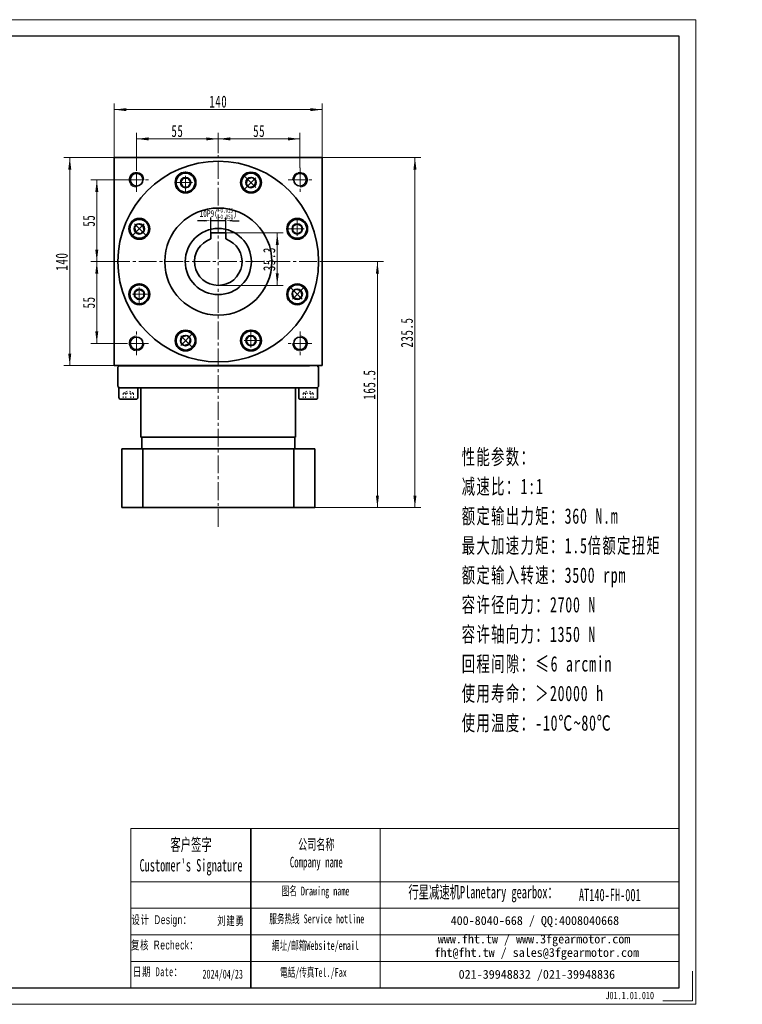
# Model space of a CAD drawing. Header units: millimetres. Extents: x 1583 to 2555, y 239 to 901.
# Tile 3 of 3: x 2069 to 2555, y 239 to 901. Entities that reach past the tile are written whole.
import ezdxf

# ---------------------------------------------------------------- set-up
doc = ezdxf.new("R2010")
doc.units = ezdxf.units.MM
doc.set_wipeout_variables(frame=1)
doc.header["$PDSIZE"] = -5
doc.linetypes.add('点画线', pattern=[18, 12, -2, 2, -2])
doc.linetypes.add('虚线', pattern=[2, 1, -1])
doc.layers.get('0').update_dxf_attribs({"lineweight": 35})
doc.layers.add('6文字层', color=3, linetype='Continuous')
for name, color, linetype, lineweight in [('7标注层', 4, 'Continuous', 18), ('SLD-0', 7, 'Continuous', 18), ('中心线层', 1, '点画线', 18), ('图框_外框线', 7, 'Continuous', 18), ('尺寸线层', 3, 'Continuous', 18), ('粗实线', 7, 'Continuous', 50), ('粗实线层', 7, 'Continuous', 35), ('虚线层', 6, '虚线', 18)]:
    doc.layers.add(name, color=color, linetype=linetype, lineweight=lineweight)
doc.styles.add('SLDTEXTSTYLE4', font='txt', dxfattribs={"width": 0.611111})
doc.styles.add('标准', font='txt', dxfattribs={"width": 0.667})
doc.styles.add('样式 1', font='txt', dxfattribs={"width": 0.8})
doc.dimstyles.new('a4-1-1.5', dxfattribs={"dimtxt": 4.5, "dimasz": 4.5, "dimexe": 2.25, "dimexo": 0, "dimgap": 0.75, "dimtad": 1, "dimdec": 3, "dimdsep": 46, "dimtxsty": '标准', "dimblk": '_CAXARROW', "dimcen": 0, "dimdle": 9, "dimazin": 2, "dimtfac": 0.707107, "dimtdec": 3, "dimtix": 1, "dimtmove": 2, "dimatfit": 3, "dimfxl": 0, "dimfrac": 2, "dimtolj": 1, "dimarcsym": 0})

# ---------------------------------------------------------------- blocks, each defined once
blk = doc.blocks.new('*X13')
at = {"layer": '尺寸线层', "linetype": 'Continuous'}
for points in [[(2132.82, 840.62), (2140.92, 841.63), (2140.92, 839.6)], [(2272.82, 840.62), (2264.72, 841.63), (2264.72, 839.6)]]:
    blk.add_hatch(color=0, dxfattribs=at).paths.add_polyline_path(points, flags=0)
at = {"layer": '尺寸线层', "color": 0, "linetype": 'Continuous'}
for p, q in [((2132.82, 808.42), (2132.82, 844.67)), ((2272.82, 808.42), (2272.82, 844.67)), ((2132.82, 840.62), (2272.82, 840.62))]:
    blk.add_line(p, q, dxfattribs=at)
at = {"layer": '尺寸线层', "color": 0, "insert": (2202.82, 845.97), "char_height": 8.1, "width": 21.529, "attachment_point": 5, "line_spacing_factor": 1.15057, "style": '标准'}
blk.add_mtext('\\T1.1;140', dxfattribs=at)
blk = doc.blocks.new('_CAXARROW')
blk.add_hatch(color=0).paths.add_polyline_path([(0, 0), (-1, 0.125), (-1, -0.125)], flags=0)
blk = doc.blocks.new('*X14')
at = {"layer": '尺寸线层', "linetype": 'Continuous'}
for points in [[(2147.82, 820.93), (2155.92, 819.92), (2155.92, 821.94)], [(2202.82, 820.93), (2194.72, 819.92), (2194.72, 821.94)]]:
    blk.add_hatch(color=0, dxfattribs=at).paths.add_polyline_path(points, flags=0)
at = {"layer": '尺寸线层', "color": 0, "linetype": 'Continuous'}
for p, q in [((2147.82, 801.42), (2147.82, 824.98)), ((2202.82, 811.42), (2202.82, 824.98)), ((2202.82, 820.93), (2147.82, 820.93))]:
    blk.add_line(p, q, dxfattribs=at)
at = {"layer": '尺寸线层', "color": 0, "insert": (2175.32, 826.2), "char_height": 8.1, "width": 16.2, "attachment_point": 5, "line_spacing_factor": 1.15057, "style": '标准'}
blk.add_mtext('\\T1.1;55', dxfattribs=at)
blk = doc.blocks.new('*X15')
at = {"layer": '尺寸线层', "linetype": 'Continuous'}
for points in [[(2202.82, 820.93), (2210.92, 821.94), (2210.92, 819.92)], [(2257.82, 820.93), (2249.72, 821.94), (2249.72, 819.92)]]:
    blk.add_hatch(color=0, dxfattribs=at).paths.add_polyline_path(points, flags=0)
at = {"layer": '尺寸线层', "color": 0, "linetype": 'Continuous'}
for p, q in [((2202.82, 811.42), (2202.82, 824.98)), ((2257.82, 801.42), (2257.82, 824.98)), ((2202.82, 820.93), (2257.82, 820.93))]:
    blk.add_line(p, q, dxfattribs=at)
at = {"layer": '尺寸线层', "color": 0, "insert": (2230.32, 826.2), "char_height": 8.1, "width": 16.2, "attachment_point": 5, "line_spacing_factor": 1.15057, "style": '标准'}
blk.add_mtext('\\T1.1;55', dxfattribs=at)
blk = doc.blocks.new('*X16')
at = {"layer": '尺寸线层', "linetype": 'Continuous'}
for points in [[(2121.08, 793.42), (2120.07, 785.32), (2122.09, 785.32)], [(2121.08, 738.42), (2120.07, 746.52), (2122.09, 746.52)]]:
    blk.add_hatch(color=0, dxfattribs=at).paths.add_polyline_path(points, flags=0)
at = {"layer": '尺寸线层', "color": 0, "linetype": 'Continuous'}
for p, q in [((2139.82, 793.42), (2117.03, 793.42)), ((2121.08, 738.42), (2121.08, 793.42)), ((2131.26, 738.42), (2117.03, 738.42))]:
    blk.add_line(p, q, dxfattribs=at)
at = {"layer": '尺寸线层', "color": 0, "insert": (2115.81, 765.92), "char_height": 8.1, "width": 16.2, "attachment_point": 5, "rotation": 90, "line_spacing_factor": 1.15057, "style": '标准'}
blk.add_mtext('\\T1.1;55', dxfattribs=at)
blk = doc.blocks.new('*X17')
at = {"layer": '尺寸线层', "linetype": 'Continuous'}
for points in [[(2121.08, 738.42), (2122.09, 730.32), (2120.07, 730.32)], [(2121.08, 683.42), (2122.09, 691.52), (2120.07, 691.52)]]:
    blk.add_hatch(color=0, dxfattribs=at).paths.add_polyline_path(points, flags=0)
at = {"layer": '尺寸线层', "color": 0, "linetype": 'Continuous'}
for p, q in [((2131.26, 738.42), (2117.03, 738.42)), ((2121.08, 738.42), (2121.08, 683.42)), ((2139.82, 683.42), (2117.03, 683.42))]:
    blk.add_line(p, q, dxfattribs=at)
at = {"layer": '尺寸线层', "color": 0, "insert": (2115.81, 710.92), "char_height": 8.1, "width": 16.2, "attachment_point": 5, "rotation": 90, "line_spacing_factor": 1.15057, "style": '标准'}
blk.add_mtext('\\T1.1;55', dxfattribs=at)
blk = doc.blocks.new('*X18')
at = {"layer": '尺寸线层', "linetype": 'Continuous'}
for points in [[(2102.89, 808.42), (2103.9, 800.32), (2101.88, 800.32)], [(2102.89, 668.42), (2103.9, 676.52), (2101.88, 676.52)]]:
    blk.add_hatch(color=0, dxfattribs=at).paths.add_polyline_path(points, flags=0)
at = {"layer": '尺寸线层', "color": 0, "linetype": 'Continuous'}
for p, q in [((2132.82, 808.42), (2098.84, 808.42)), ((2102.89, 808.42), (2102.89, 668.42)), ((2135.69, 668.42), (2098.84, 668.42))]:
    blk.add_line(p, q, dxfattribs=at)
at = {"layer": '尺寸线层', "color": 0, "insert": (2097.53, 738.42), "char_height": 8.1, "width": 21.529, "attachment_point": 5, "rotation": 90, "line_spacing_factor": 1.15057, "style": '标准'}
blk.add_mtext('\\T1.1;140', dxfattribs=at)
blk = doc.blocks.new('*X19')
at = {"layer": '尺寸线层', "linetype": 'Continuous'}
for points in [[(2309.91, 738.42), (2310.92, 730.32), (2308.9, 730.32)], [(2309.91, 572.92), (2310.92, 581.02), (2308.9, 581.02)]]:
    blk.add_hatch(color=0, dxfattribs=at).paths.add_polyline_path(points, flags=0)
at = {"layer": '尺寸线层', "color": 0, "linetype": 'Continuous'}
for p, q in [((2271.57, 738.42), (2313.96, 738.42)), ((2309.91, 738.42), (2309.91, 572.92)), ((2267.82, 572.92), (2313.96, 572.92))]:
    blk.add_line(p, q, dxfattribs=at)
at = {"layer": '尺寸线层', "color": 0, "insert": (2304.55, 655.67), "char_height": 8.1, "width": 37.4509, "attachment_point": 5, "rotation": 90, "line_spacing_factor": 1.15057, "style": '标准'}
blk.add_mtext('\\T1.1;165.5', dxfattribs=at)
blk = doc.blocks.new('*X20')
at = {"layer": '尺寸线层', "linetype": 'Continuous'}
for points in [[(2335.16, 808.42), (2334.14, 800.32), (2336.17, 800.32)], [(2335.16, 572.92), (2334.14, 581.02), (2336.17, 581.02)]]:
    blk.add_hatch(color=0, dxfattribs=at).paths.add_polyline_path(points, flags=0)
at = {"layer": '尺寸线层', "color": 0, "linetype": 'Continuous'}
for p, q in [((2272.82, 808.42), (2339.21, 808.42)), ((2335.16, 572.92), (2335.16, 808.42)), ((2267.82, 572.92), (2339.21, 572.92))]:
    blk.add_line(p, q, dxfattribs=at)
at = {"layer": '尺寸线层', "color": 0, "insert": (2329.8, 690.67), "char_height": 8.1, "width": 37.8014, "attachment_point": 5, "rotation": 90, "line_spacing_factor": 1.15057, "style": '标准'}
blk.add_mtext('\\T1.1;235.5', dxfattribs=at)
blk = doc.blocks.new('*X21')
at = {"layer": '中心线层', "linetype": '点画线', "lineweight": 18}
for p, q in [((0, -7.37), (0, 7.37)), ((-7.37, 0), (7.37, 0))]:
    blk.add_line(p, q, dxfattribs=at)
at = {"layer": '粗实线层'}
for p, q in [((-3.46, 0), (-1.73, 3)), ((-3.46, 0), (-1.73, -3)), ((-1.73, 3), (1.73, 3)), ((3.46, 0), (1.73, 3)), ((3.46, 0), (1.73, 3)), ((3.46, 0), (1.73, -3)), ((-1.73, -3), (1.73, -3))]:
    blk.add_line(p, q, dxfattribs=at)
blk.add_circle((0, 0), 3.46, dxfattribs=at)
for start, end in [(0, 180), (180, 360)]:
    blk.add_arc((0, 0), 6.37, start, end, dxfattribs=at)
blk = doc.blocks.new('*X41')
at = {"layer": 'Defpoints', "color": 0}
for p in [(2197.82, 765.92), (2197.82, 757.72), (2207.82, 757.72)]:
    blk.add_point(p, dxfattribs=at)
at = {"layer": '尺寸线层', "color": 0, "lineweight": -2}
for p, q in [((2193.32, 765.92), (2188.82, 765.92)), ((2197.82, 757.72), (2197.82, 768.17)), ((2207.82, 765.92), (2197.82, 765.92)), ((2207.82, 757.72), (2207.82, 768.17)), ((2212.32, 765.92), (2216.82, 765.92))]:
    blk.add_line(p, q, dxfattribs=at)
at = {"layer": '尺寸线层', "color": 0, "lineweight": -2, "xscale": 4.5, "yscale": 4.5, "zscale": 4.5}
blk.add_blockref('_CAXARROW', (2197.82, 765.92), dxfattribs=at)
at = {"layer": '尺寸线层', "color": 0, "lineweight": -2, "xscale": 4.5, "yscale": 4.5, "zscale": 4.5, "rotation": 180}
blk.add_blockref('_CAXARROW', (2207.82, 765.92), dxfattribs=at)
at = {"layer": '尺寸线层', "color": 0, "insert": (2202.82, 770.75), "char_height": 4.5, "attachment_point": 5, "style": '标准'}
blk.add_mtext('{\\A1;\\A1;10P9({\\H0.707107x;\\S-0.015^ -0.051;})}', dxfattribs=at)
blk = doc.blocks.new('*X43')
at = {"layer": '尺寸线层', "linetype": 'Continuous'}
for points in [[(2242.52, 757.72), (2243.53, 749.62), (2241.5, 749.62)], [(2242.52, 722.42), (2243.53, 730.52), (2241.5, 730.52)]]:
    blk.add_hatch(color=0, dxfattribs=at).paths.add_polyline_path(points, flags=0)
at = {"layer": '尺寸线层', "color": 0, "linetype": 'Continuous'}
for p, q in [((2207.82, 757.72), (2246.57, 757.72)), ((2242.52, 757.72), (2242.52, 722.42)), ((2202.82, 722.42), (2246.57, 722.42))]:
    blk.add_line(p, q, dxfattribs=at)
at = {"layer": '尺寸线层', "color": 0, "insert": (2237.16, 740.07), "char_height": 8.1, "width": 29.344, "attachment_point": 5, "rotation": 90, "line_spacing_factor": 1.15057, "style": '标准'}
blk.add_mtext('\\T1.1;35.3', dxfattribs=at)

msp = doc.modelspace()

# ---------------------------------------------------------------- linework, layer by layer
msp.add_line((2224.7341, 357.0444), (2224.7341, 249.997))
at = {"color": 7, "linetype": 'Continuous', "lineweight": 0}
for centre, start, end in [((2147.8241, 793.4212), 0, 195), ((2257.8241, 793.4212), 270, 105), ((2147.8241, 683.4212), 90, 285), ((2257.8241, 683.4212), 180, 15)]:
    msp.add_arc(centre, 5, start, end, dxfattribs=at)
at = {"layer": '7标注层', "color": 0}
msp.add_line((2143.9836, 357.0444), (2143.9836, 250.0153), dxfattribs=at)
at = {"layer": '中心线层'}
for p, q in [((2202.8241, 560.0317), (2202.8241, 811.4212)), ((2147.8241, 785.4212), (2147.8241, 801.4212)), ((2257.8241, 801.4212), (2257.8241, 785.4212)), ((2139.8241, 793.4212), (2155.8241, 793.4212)), ((2249.8241, 793.4212), (2265.8241, 793.4212)), ((2131.2581, 738.4212), (2271.5741, 738.4212)), ((2147.8241, 675.4212), (2147.8241, 691.4212)), ((2257.8241, 691.4212), (2257.8241, 675.4212)), ((2155.8241, 683.4212), (2139.8241, 683.4212)), ((2265.8241, 683.4212), (2249.8241, 683.4212))]:
    msp.add_line(p, q, dxfattribs=at)
at = {"layer": '图框_外框线'}
for p, q in [((2143.9836, 357.0444), (2224.7341, 357.0444)), ((2224.7341, 357.0444), (2224.7341, 250.0153)), ((2224.7341, 357.0444), (2513.0368, 357.0444)), ((2311.7374, 357.0444), (2311.7374, 250.0153)), ((2143.9836, 321.3287), (2224.7341, 321.3287)), ((2224.7341, 321.3287), (2513.0368, 321.3287)), ((2143.9836, 303.4708), (2513.0368, 303.4708)), ((2143.9836, 285.613), (2513.0368, 285.613)), ((2143.9836, 267.7551), (2513.0368, 267.7551))]:
    msp.add_line(p, q, dxfattribs=at)
at = {"layer": '图框_外框线', "color": 3}
msp.add_lwpolyline([(2521.9558, 261.1641), (2521.9558, 241.0962), (2501.888, 241.0962)], dxfattribs=at)
at = {"layer": '粗实线', "color": 0, "lineweight": 40}
msp.add_line((2135.6921, 668.4212), (2264.3241, 668.4212), dxfattribs=at)
msp.add_line((2135.6921, 668.4212), (2264.3241, 668.4212), dxfattribs=at)
at = {"layer": '粗实线层'}
for p, q in [((2132.8241, 668.4212), (2132.8241, 808.4212)), ((2132.8241, 808.4212), (2272.8241, 808.4212)), ((2272.8241, 668.4212), (2272.8241, 808.4212)), ((2207.8241, 757.7212), (2197.8241, 757.7212)), ((2197.8241, 757.7212), (2197.8241, 753.6198)), ((2207.8241, 757.7212), (2207.8241, 753.6198)), ((2136.3241, 668.4212), (2135.3241, 667.4212)), ((2135.3241, 667.4212), (2135.3241, 654.4212)), ((2136.3241, 668.4212), (2147.8241, 668.4212)), ((2270.3241, 667.4212), (2269.3241, 668.4212)), ((2270.3241, 654.4212), (2270.3241, 667.4212)), ((2136.3241, 653.4212), (2135.3241, 654.4212)), ((2148.6891, 653.4212), (2135.9591, 653.4212)), ((2135.9591, 653.4212), (2135.9591, 647.0542)), ((2136.3241, 653.4212), (2269.3241, 653.4212)), ((2148.6891, 647.0542), (2148.6891, 653.4212)), ((2150.8241, 620.4212), (2150.8241, 653.4212)), ((2254.8241, 620.4212), (2254.8241, 653.4212)), ((2256.9591, 653.4212), (2269.6891, 653.4212)), ((2256.9591, 647.0542), (2256.9591, 653.4212)), ((2269.3241, 653.4212), (2270.3241, 654.4212)), ((2269.6891, 653.4212), (2269.6891, 647.0542)), ((2137.2321, 645.7812), (2147.4161, 645.7812)), ((2268.4161, 645.7812), (2258.2321, 645.7812)), ((2150.8241, 620.4212), (2254.8241, 620.4212)), ((2151.3241, 612.4212), (2151.3241, 620.4212)), ((2254.3241, 612.4212), (2254.3241, 620.4212)), ((2267.8241, 612.4212), (2137.8241, 612.4212)), ((2137.8241, 572.9212), (2137.8241, 612.4212)), ((2151.9645, 572.9212), (2151.9645, 612.4212)), ((2253.6837, 572.9212), (2253.6837, 612.4212)), ((2267.8241, 572.9212), (2267.8241, 612.4212)), ((2137.8241, 572.9212), (2267.8241, 572.9212))]:
    msp.add_line(p, q, dxfattribs=at)
msp.add_lwpolyline([(2272.8241, 668.4212), (2132.8241, 668.4212)], dxfattribs=at)
for centre, radius in [((2147.8241, 793.4212), 4.25), ((2180.8108, 791.566), 7), ((2224.8374, 791.566), 7), ((2257.8241, 793.4212), 4.25), ((2202.8241, 738.4212), 36), ((2149.6793, 760.4345), 7), ((2255.969, 760.4345), 7), ((2202.8241, 738.4212), 22.25), ((2149.6793, 716.4078), 7), ((2255.969, 716.4078), 7), ((2180.8108, 685.2763), 7), ((2224.8374, 685.2763), 7), ((2147.8241, 683.4212), 4.25), ((2257.8241, 683.4212), 4.25)]:
    msp.add_circle(centre, radius, dxfattribs=at)
at = {"layer": '粗实线层', "lineweight": 18}
for centre, start, end in [((2147.8241, 793.4212), 0, 271.9231652), ((2257.8241, 793.4212), 270, 181.9231652), ((2147.8241, 683.4212), 90, 1.9231652), ((2257.8241, 683.4212), 180, 91.9231652)]:
    msp.add_arc(centre, 5, start, end, dxfattribs=at)
at = {"layer": '粗实线层'}
for centre, radius, start, end in [((2202.8241, 738.4212), 16, 108.2099569, 71.7900431), ((2137.2321, 647.0542), 1.273, 180, 270), ((2147.4161, 647.0542), 1.273, 270, 0), ((2258.2321, 647.0542), 1.273, 180, 270), ((2268.4161, 647.0542), 1.273, 270, 0)]:
    msp.add_arc(centre, radius, start, end, dxfattribs=at)
at = {"layer": '虚线层'}
for p, q in [((2138.86, 649.7812), (2142.3241, 651.7812)), ((2138.86, 649.7812), (2138.86, 645.7812)), ((2140.5921, 649.7812), (2140.5921, 645.7812)), ((2145.7882, 649.7812), (2142.3241, 651.7812)), ((2144.0562, 649.7812), (2144.0562, 645.7812)), ((2145.7882, 649.7812), (2145.7882, 645.7812)), ((2259.86, 649.7812), (2263.3241, 651.7812)), ((2259.86, 649.7812), (2259.86, 645.7812)), ((2261.5921, 649.7812), (2261.5921, 645.7812)), ((2266.7882, 649.7812), (2263.3241, 651.7812)), ((2265.0562, 649.7812), (2265.0562, 645.7812)), ((2266.7882, 649.7812), (2266.7882, 645.7812))]:
    msp.add_line(p, q, dxfattribs=at)
for centre, radius, start, end in [((2139.7261, 648.0491), 1.9365, 63.4349488, 116.5650512), ((2142.3241, 643.201), 6.8043, 75.2528669, 104.7471331), ((2144.9222, 648.0491), 1.9365, 63.4349488, 116.5650512), ((2260.7261, 648.0491), 1.9365, 63.4349488, 116.5650512), ((2263.3241, 643.201), 6.8043, 75.2528669, 104.7471331), ((2265.9222, 648.0491), 1.9365, 63.4349488, 116.5650512)]:
    msp.add_arc(centre, radius, start, end, dxfattribs=at)

# ---------------------------------------------------------------- texts
at = {"layer": '6文字层', "insert": (2463.3988, 247.3254), "char_height": 5, "width": 43.304423, "attachment_point": 1, "style": '样式 1'}
msp.add_mtext('J01.1.01.010', dxfattribs=at)
at = {"layer": 'SLD-0', "color": 1, "attachment_point": 2}
for s, insert, char_height, width, style in [("{\\fSimSun|b1|i0|c134|p2;客户签字\\PCustomer's Signature}", (2184.498, 350.4368), 8.333663, 103.671623, 'SLDTEXTSTYLE4'), ('{\\fSimSun|b1|i0|c134|p2;公司名称\\PCompany name}', (2268.7876, 349.9944), 7.143139, 92.481353, 'SLDTEXTSTYLE4'), ('{\\fSimSun|b1|i0|c134|p2;图名 Drawing name}', (2268.2993, 318.0368), 5.952616, 76.12613, 'SLDTEXTSTYLE4'), ('{\\fSimSun|b1|i0|c134|p2;  \\H1.1667x;行星减速机Planetary gearbox\\fSimSun|b0|i0|c134|p2;：}', (2378.0395, 318.496), 7.143139, 112.344727, 'SLDTEXTSTYLE4'), ('AT140-FH-001', (2466.2899, 316.5995), 8.333663, 60.648063, 'SLDTEXTSTYLE4'), ('{\\fSimSun|b0|i0|c134|p2;\\T1.1;设计 \\fArial|b0|i0|c0|p34;Design\\fSimSun|b0|i0|c134|p2;：}', (2164.7054, 298.7835), 6, 66.98964, '标准'), ('{\\fSimSun|b0|i0|c134|p2;\\T1.1;刘建勇}', (2211.3179, 298.0786), 6, 31.971711, '标准'), ('{\\fSimSun|b1|i0|c134|p2;服务热线 Service hotline}', (2269.1434, 299.319), 5.952616, 84.811822, 'SLDTEXTSTYLE4'), ('{\\fSimSun|b0|i0|c134|p2;\\T1.1;复核 \\fArial|b0|i0|c0|p34;Recheck\\fSimSun|b0|i0|c134|p2;：}', (2166.8102, 281.7388), 6, 67.810056, '标准'), ('{\\fSimSun|b1|i0|c134|p2;網址/邮箱Website/email}', (2268.2165, 281.3847), 5.952616, 88.281124, 'SLDTEXTSTYLE4'), ('{\\T1.1;日期 Date：}', (2162.1501, 263.7868), 6, 31.971711, '标准'), ('2024/04/23', (2205.8058, 262.1603), 6, 31.971711, '标准'), ('{\\fSimSun|b1|i0|c134|p2;電話/传真Tel./Fax}', (2266.8829, 263.3105), 5.952616, 89.342887, 'SLDTEXTSTYLE4')]:
    msp.add_mtext(s, dxfattribs=dict(at, insert=insert, char_height=char_height, width=width, style=style))
at = {"layer": 'SLD-0', "color": 1, "char_height": 5.952616, "attachment_point": 2}
for s, insert, width in [('{\\fSimSun|b1|i0|c134|p2;400-8040-668 / QQ:4008040668}', (2415.8777, 298.1816), 173.312858), ('{\\fSimSun|b1|i0|c134|p2;www.fht.tw / www.3fgearmotor.com }', (2415.3288, 285.7831), 173.50796), ('{\\fSimSun|b1|i0|c134|p2;fht@fht.tw / sales@3fgearmotor.com }', (2417.1429, 276.7188), 173.50796), ('{\\fSimSun|b1|i0|c134|p2;021-39948832 /021-39948836 }', (2417.2052, 262.009), 132.486453)]:
    msp.add_mtext(s, dxfattribs=dict(at, insert=insert, width=width))
at = {"layer": '尺寸线层', "insert": (2366.6456, 612.2585), "char_height": 7.2576, "width": 179.472973, "attachment_point": 1, "line_spacing_factor": 1.15057, "style": '标准'}
msp.add_mtext('{\\H1.42857x;\\T1.1;性能参数：\\P减速比：1:1\\P额定输出力矩：360 N.m\\P最大加速力矩：1.5倍额定扭矩\\P额定输入转速：3500 rpm\\P容许径向力：2700 N\\P容许轴向力：1350 N\\P回程间隙：≤6 arcmin\\P使用寿命：＞20000 h\\P使用温度：-10℃~80℃}', dxfattribs=at)

# ---------------------------------------------------------------- dimensions: what is measured, and where the dimension line sits
at = {"layer": '尺寸线层'}
for base, p1, p2, picture, middle in [((2272.8241, 840.6172), (2132.8241, 808.4212), (2272.8241, 808.4212), '*X13', (2202.8241, 845.9734)), ((2147.8241, 820.9279), (2202.8241, 811.4212), (2147.8241, 801.4212), '*X14', (2175.3241, 826.1965)), ((2257.8241, 820.9279), (2202.8241, 811.4212), (2257.8241, 801.4212), '*X15', (2230.3241, 826.1965))]:
    dim = msp.add_linear_dim(base=base, p1=p1, p2=p2, dimstyle='a4-1-1.5', override={"dimsah": 1, "dimtfill": 1, "dimtzin": 8}, dxfattribs=at)
    dim.commit()
    dim.dimension.update_dxf_attribs({"geometry": picture, "text_midpoint": middle, "dimtype": 160})
for base, p1, p2, angle, picture, middle in [((2102.8901, 668.4212), (2132.8241, 808.4212), (2135.6921, 668.4212), 270, '*X18', (2097.5339, 738.4212)), ((2335.1555, 808.4212), (2267.8241, 572.9212), (2272.8241, 808.4212), 90, '*X20', (2329.7993, 690.6712)), ((2121.0799, 793.4212), (2131.2581, 738.4212), (2139.8241, 793.4212), 90, '*X16', (2115.8113, 765.9212)), ((2121.0799, 683.4212), (2131.2581, 738.4212), (2139.8241, 683.4212), 270, '*X17', (2115.8113, 710.9212)), ((2309.9105, 572.9212), (2271.5741, 738.4212), (2267.8241, 572.9212), 270, '*X19', (2304.5543, 655.6712))]:
    dim = msp.add_linear_dim(base=base, p1=p1, p2=p2, angle=angle, dimstyle='a4-1-1.5', override={"dimsah": 1, "dimtfill": 1, "dimtzin": 8}, dxfattribs=at)
    dim.commit()
    dim.dimension.update_dxf_attribs({"geometry": picture, "text_midpoint": middle, "dimtype": 160})
dim = msp.add_linear_dim(base=(2197.8241, 765.9212), p1=(2207.8241, 757.7212), p2=(2197.8241, 757.7212), text='{\\A1;\\A1;10P9({\\H0.707107x;\\S-0.015^ -0.051;})}', dimstyle='a4-1-1.5', override={"dimsah": 1, "dimtp": -0.015, "dimtm": 0.051, "dimtdec": 3, "dimtfill": 1, "dimtolj": 0, "dimtzin": 8}, dxfattribs=at)
dim.commit()
dim.dimension.update_dxf_attribs({"geometry": '*X41', "text_midpoint": (2202.8241, 770.7541)})

# ---------------------------------------------------------------- next in the draw order: wipeouts: each hides what was drawn before it
msp.add_wipeout([(2187.1848, 791.5442), (2187.1042, 792.5544), (2187.1042, 792.5544), (2186.5741, 794.2649), (2185.5885, 795.7601), (2184.2254, 796.9215), (2182.5928, 797.6573), (2180.8198, 797.9092), (2180.8198, 797.9092), (2179.0469, 797.6573), (2177.4142, 796.9215), (2176.0512, 795.7601), (2175.0656, 794.2649), (2174.5355, 792.5544), (2174.5355, 792.5544), (2174.4548, 791.5442), (2174.4548, 791.5442), (2174.6717, 789.8968), (2175.3076, 788.3617), (2176.3191, 787.0435), (2177.6373, 786.032), (2179.1725, 785.3961), (2180.8198, 785.1792), (2180.8198, 785.1792), (2182.7867, 785.4908), (2184.5611, 786.3948), (2185.9692, 787.803), (2186.8733, 789.5773)]).dxf.layer = '粗实线层'

# ---------------------------------------------------------------- next in the draw order: linework, layer by layer
at = {"layer": '粗实线层'}
msp.add_circle((2202.8241, 738.4212), 67.5, dxfattribs=at)

# ---------------------------------------------------------------- next in the draw order: block references
msp.add_blockref('*X21', (2180.8198, 791.5442), dxfattribs=at)

# ---------------------------------------------------------------- next in the draw order: wipeouts: each hides what was drawn before it
for points in [[(2229.3292, 787.0435), (2229.9864, 787.8148), (2229.9864, 787.8148), (2230.8211, 789.3992), (2231.1814, 791.1533), (2231.0389, 792.9384), (2230.4047, 794.6132), (2229.3292, 796.045), (2229.3292, 796.045), (2227.8974, 797.1205), (2226.2226, 797.7547), (2224.4375, 797.8972), (2222.6834, 797.5369), (2221.099, 796.7022), (2221.099, 796.7022), (2220.3277, 796.045), (2220.3277, 796.045), (2219.3162, 794.7267), (2218.6803, 793.1916), (2218.4634, 791.5442), (2218.6803, 789.8968), (2219.3162, 788.3617), (2220.3277, 787.0435), (2220.3277, 787.0435), (2221.9388, 785.873), (2223.8327, 785.2576), (2225.8241, 785.2576), (2227.7181, 785.873)], [(2154.2018, 764.9262), (2153.4305, 765.5834), (2153.4305, 765.5834), (2151.8461, 766.4181), (2150.092, 766.7784), (2148.3069, 766.6359), (2146.6321, 766.0017), (2145.2003, 764.9262), (2145.2003, 764.9262), (2144.1248, 763.4944), (2143.4906, 761.8196), (2143.3481, 760.0346), (2143.7084, 758.2804), (2144.5431, 756.696), (2144.5431, 756.696), (2145.2003, 755.9247), (2145.2003, 755.9247), (2146.5186, 754.9132), (2148.0537, 754.2773), (2149.7011, 754.0605), (2151.3484, 754.2773), (2152.8836, 754.9132), (2154.2018, 755.9247), (2154.2018, 755.9247), (2155.3723, 757.5358), (2155.9877, 759.4298), (2155.9877, 761.4212), (2155.3723, 763.3151)], [(2255.9472, 754.0605), (2256.9574, 754.1411), (2256.9574, 754.1411), (2258.6679, 754.6712), (2260.163, 755.6568), (2261.3245, 757.0199), (2262.0603, 758.6525), (2262.3122, 760.4255), (2262.3122, 760.4255), (2262.0603, 762.1984), (2261.3245, 763.8311), (2260.163, 765.1941), (2258.6679, 766.1797), (2256.9574, 766.7098), (2256.9574, 766.7098), (2255.9472, 766.7905), (2255.9472, 766.7905), (2254.2998, 766.5736), (2252.7647, 765.9377), (2251.4465, 764.9262), (2250.435, 763.608), (2249.7991, 762.0728), (2249.5822, 760.4255), (2249.5822, 760.4255), (2249.8937, 758.4586), (2250.7978, 756.6842), (2252.206, 755.2761), (2253.9803, 754.372)], [(2149.7011, 722.7819), (2148.6909, 722.7012), (2148.6909, 722.7012), (2146.9804, 722.1711), (2145.4852, 721.1855), (2144.3238, 719.8225), (2143.588, 718.1898), (2143.3361, 716.4169), (2143.3361, 716.4169), (2143.588, 714.6439), (2144.3238, 713.0113), (2145.4852, 711.6482), (2146.9804, 710.6626), (2148.6909, 710.1325), (2148.6909, 710.1325), (2149.7011, 710.0519), (2149.7011, 710.0519), (2151.3484, 710.2687), (2152.8836, 710.9046), (2154.2018, 711.9161), (2155.2133, 713.2344), (2155.8492, 714.7695), (2156.0661, 716.4169), (2156.0661, 716.4169), (2155.7545, 718.3838), (2154.8505, 720.1581), (2153.4423, 721.5663), (2151.668, 722.4703)], [(2251.4465, 711.9161), (2252.2178, 711.2589), (2252.2178, 711.2589), (2253.8022, 710.4242), (2255.5563, 710.0639), (2257.3414, 710.2064), (2259.0161, 710.8406), (2260.4479, 711.9161), (2260.4479, 711.9161), (2261.5235, 713.3479), (2262.1576, 715.0227), (2262.3002, 716.8078), (2261.9399, 718.5619), (2261.1052, 720.1463), (2261.1052, 720.1463), (2260.4479, 720.9176), (2260.4479, 720.9176), (2259.1297, 721.9291), (2257.5946, 722.565), (2255.9472, 722.7819), (2254.2998, 722.565), (2252.7647, 721.9291), (2251.4465, 720.9176), (2251.4465, 720.9176), (2250.2759, 719.3065), (2249.6606, 717.4126), (2249.6606, 715.4212), (2250.2759, 713.5272)], [(2176.3191, 689.7988), (2175.6619, 689.0275), (2175.6619, 689.0275), (2174.8272, 687.4431), (2174.4668, 685.689), (2174.6094, 683.9039), (2175.2436, 682.2292), (2176.3191, 680.7974), (2176.3191, 680.7974), (2177.7509, 679.7218), (2179.4256, 679.0877), (2181.2107, 678.9451), (2182.9649, 679.3054), (2184.5492, 680.1401), (2184.5492, 680.1401), (2185.3206, 680.7974), (2185.3206, 680.7974), (2186.3321, 682.1156), (2186.968, 683.6507), (2187.1848, 685.2981), (2186.968, 686.9455), (2186.3321, 688.4806), (2185.3206, 689.7988), (2185.3206, 689.7988), (2183.7095, 690.9693), (2181.8155, 691.5847), (2179.8241, 691.5847), (2177.9302, 690.9693)], [(2218.4634, 685.2981), (2218.5441, 684.2879), (2218.5441, 684.2879), (2219.0742, 682.5774), (2220.0598, 681.0823), (2221.4228, 679.9208), (2223.0555, 679.185), (2224.8284, 678.9331), (2224.8284, 678.9331), (2226.6014, 679.185), (2228.234, 679.9208), (2229.5971, 681.0823), (2230.5827, 682.5774), (2231.1128, 684.2879), (2231.1128, 684.2879), (2231.1934, 685.2981), (2231.1934, 685.2981), (2230.9765, 686.9455), (2230.3407, 688.4806), (2229.3292, 689.7988), (2228.0109, 690.8103), (2226.4758, 691.4462), (2224.8284, 691.6631), (2224.8284, 691.6631), (2222.8615, 691.3516), (2221.0872, 690.4475), (2219.679, 689.0393), (2218.775, 687.265)]]:
    msp.add_wipeout(points).dxf.layer = '粗实线层'

# ---------------------------------------------------------------- next in the draw order: linework, layer by layer
at = {"layer": '图框_外框线', "color": 3}
msp.add_lwpolyline([(1587.6844, 238.8664), (2524.1856, 238.8664), (2524.1856, 901.1066), (1587.6844, 901.1066)], close=True, dxfattribs=at)
at = {"layer": '图框_外框线', "color": 3, "lineweight": 25}
msp.add_lwpolyline([(1643.4285, 250.0153), (2513.0368, 250.0153), (2513.0368, 889.9578), (1643.4285, 889.9578)], close=True, dxfattribs=at)

# ---------------------------------------------------------------- next in the draw order: block references
at = {"layer": '粗实线层'}
for p, rotation in [((2224.8284, 791.5442), 315.0000000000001), ((2149.7011, 760.4255), 45.00000000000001), ((2255.9472, 760.4255), 270), ((2149.7011, 716.4169), 90), ((2255.9472, 716.4169), 225.0000000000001), ((2180.8198, 685.2981), 135.0000000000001), ((2224.8284, 685.2981), 180)]:
    msp.add_blockref('*X21', p, dxfattribs=dict(at, rotation=rotation))

# ---------------------------------------------------------------- next in the draw order: dimensions: what is measured, and where the dimension line sits
at = {"layer": '尺寸线层'}
dim = msp.add_linear_dim(base=(2242.5165, 722.4212), p1=(2207.8241, 757.7212), p2=(2202.8241, 722.4212), angle=270, dimstyle='a4-1-1.5', override={"dimsah": 1, "dimtfill": 1, "dimtzin": 8}, dxfattribs=at)
dim.commit()
dim.dimension.update_dxf_attribs({"geometry": '*X43', "text_midpoint": (2237.1603, 740.0712)})

doc.saveas('drawing.dxf')
